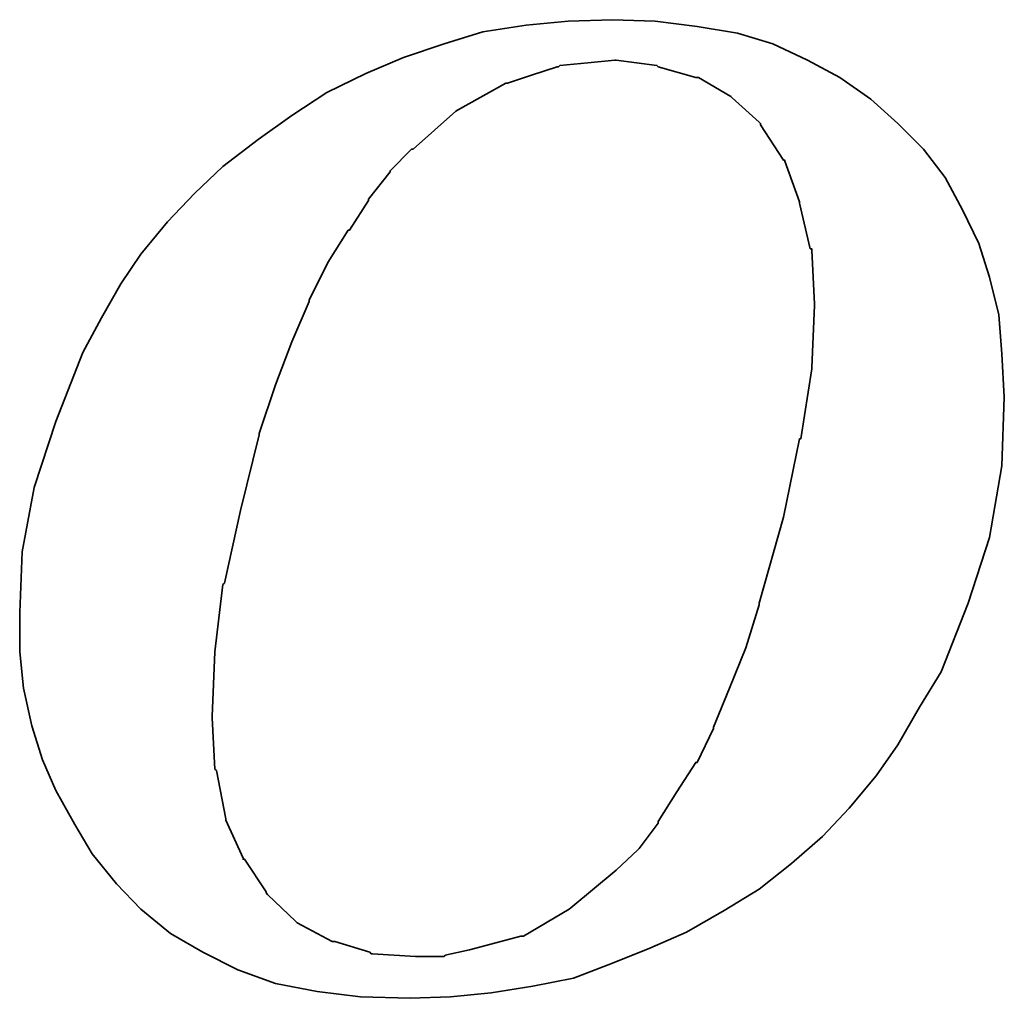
# Model space of a CAD drawing. Header units: millimetres. Extents: x -115 to 753, y -125 to 121.
# Tile 42 of 96: x 264.07 to 267.64, y 5.28 to 8.82. Entities that reach past the tile are written whole.
import ezdxf

# ---------------------------------------------------------------- set-up
doc = ezdxf.new("R2010")
doc.units = ezdxf.units.MM
doc.layers.add('DIM', color=4, linetype='Continuous')
doc.layers.add('layer 1', color=7, linetype='Continuous')

# ---------------------------------------------------------------- blocks, each defined once
blk = doc.blocks.new('TBI MOTION logo(完整正式版)')
at = {"layer": 'layer 1', "color": 22, "lineweight": 35}
for points, knots in [([(35.79625, -6.98375), (35.79625, -6.98375), (36.23125, -7.43875), (36.23125, -7.43875), (36.23125, -7.43875), (36.23125, -7.43875), (36.75625, -7.87125), (36.75625, -7.87125), (36.75625, -7.87125), (36.75625, -7.87125), (37.33125, -8.20375), (37.33125, -8.20375), (37.33125, -8.20375), (37.33125, -8.20375), (37.95625, -8.51875), (37.95625, -8.51875), (37.95625, -8.51875), (37.95625, -8.51875), (38.62625, -8.75875), (38.62625, -8.75875), (38.62625, -8.75875), (38.62625, -8.75875), (39.37125, -8.90375), (39.37125, -8.90375), (39.37125, -8.90375), (39.37125, -8.90375), (40.14125, -8.99875), (40.14125, -8.99875), (40.14125, -8.99875), (40.14125, -8.99875), (41.02625, -9.02375), (41.02625, -9.02375), (41.02625, -9.02375), (41.02625, -9.02375), (41.74625, -8.99875), (41.74625, -8.99875), (41.74625, -8.99875), (41.74625, -8.99875), (42.46625, -8.92375), (42.46625, -8.92375), (42.46625, -8.92375), (42.46625, -8.92375), (43.21125, -8.80625), (43.21125, -8.80625), (43.21125, -8.80625), (43.21125, -8.80625), (43.93125, -8.66375), (43.93125, -8.66375), (43.93125, -8.66375), (43.93125, -8.66375), (44.62625, -8.39875), (44.62625, -8.39875), (44.62625, -8.39875), (44.62625, -8.39875), (45.29625, -8.13375), (45.29625, -8.13375), (45.29625, -8.13375), (45.29625, -8.13375), (45.94625, -7.84375), (45.94625, -7.84375), (45.94625, -7.84375), (45.94625, -7.84375), (46.61625, -7.46375), (46.61625, -7.46375), (46.61625, -7.46375), (46.61625, -7.46375), (47.24125, -7.07875), (47.24125, -7.07875), (47.24125, -7.07875), (47.24125, -7.07875), (47.81625, -6.62375), (47.81625, -6.62375), (47.81625, -6.62375), (47.81625, -6.62375), (48.36875, -6.14375), (48.36875, -6.14375), (48.36875, -6.14375), (48.36875, -6.14375), (48.84625, -5.64125), (48.84625, -5.64125), (48.84625, -5.64125), (48.84625, -5.64125), (49.32625, -5.06375), (49.32625, -5.06375), (49.32625, -5.06375), (49.32625, -5.06375), (49.71125, -4.51374), (49.71125, -4.51374), (49.71125, -4.51374), (49.71125, -4.51374), (50.09625, -3.83874), (50.09625, -3.83874), (50.09625, -3.83874), (50.09625, -3.83874), (50.48125, -3.21374), (50.48125, -3.21374), (50.48125, -3.21374), (50.48125, -3.21374), (50.96125, -1.99125), (50.96125, -1.99125), (50.96125, -1.99125), (50.96125, -1.99125), (51.34375, -0.81875), (51.34375, -0.81875), (51.34375, -0.81875), (51.34375, -0.81875), (51.56125, 0.45624), (51.56125, 0.45624), (51.56125, 0.45624), (51.56125, 0.45624), (51.60625, 1.67624), (51.60625, 1.67624), (51.60625, 1.67624), (51.60625, 1.67624), (51.56125, 2.44625), (51.56125, 2.44625), (51.56125, 2.44625), (51.56125, 2.44625), (51.51125, 3.14125), (51.51125, 3.14125), (51.51125, 3.14125), (51.51125, 3.14125), (51.34375, 3.81125), (51.34375, 3.81125), (51.34375, 3.81125), (51.34375, 3.81125), (51.15125, 4.41125), (51.15125, 4.41125), (51.15125, 4.41125), (51.15125, 4.41125), (50.86125, 5.01125), (50.86125, 5.01125), (50.86125, 5.01125), (50.86125, 5.01125), (50.55125, 5.58875), (50.55125, 5.58875), (50.55125, 5.58875), (50.55125, 5.58875), (50.16625, 6.09125), (50.16625, 6.09125), (50.16625, 6.09125), (50.16625, 6.09125), (49.71125, 6.54875), (49.71125, 6.54875), (49.71125, 6.54875), (49.71125, 6.54875), (49.23125, 6.98125), (49.23125, 6.98125), (49.23125, 6.98125), (49.23125, 6.98125), (48.67875, 7.36625), (48.67875, 7.36625), (48.67875, 7.36625), (48.67875, 7.36625), (48.10375, 7.67625), (48.10375, 7.67625), (48.10375, 7.67625), (48.10375, 7.67625), (47.48125, 7.96375), (47.48125, 7.96375), (47.48125, 7.96375), (47.48125, 7.96375), (46.85625, 8.15625), (46.85625, 8.15625), (46.85625, 8.15625), (46.85625, 8.15625), (46.13625, 8.27624), (46.13625, 8.27624), (46.13625, 8.27624), (46.13625, 8.27624), (45.39125, 8.37125), (45.39125, 8.37125), (45.39125, 8.37125), (45.39125, 8.37125), (44.62625, 8.39624), (44.62625, 8.39624), (44.62625, 8.39624), (44.62625, 8.39624), (43.83625, 8.37125), (43.83625, 8.37125), (43.83625, 8.37125), (43.83625, 8.37125), (43.09125, 8.30125), (43.09125, 8.30125), (43.09125, 8.30125), (43.09125, 8.30125), (42.32125, 8.18125), (42.32125, 8.18125), (42.32125, 8.18125), (42.32125, 8.18125), (41.62875, 7.96375), (41.62875, 7.96375), (41.62875, 7.96375), (41.62875, 7.96375), (40.90625, 7.72625), (40.90625, 7.72625), (40.90625, 7.72625), (40.90625, 7.72625), (40.23624, 7.43625), (40.23624, 7.43625), (40.23624, 7.43625), (40.23624, 7.43625), (39.54124, 7.10125), (39.54124, 7.10125), (39.54124, 7.10125), (39.54124, 7.10125), (38.91625, 6.69125), (38.91625, 6.69125), (38.91625, 6.69125), (38.91625, 6.69125), (38.31625, 6.26125), (38.31625, 6.26125), (38.31625, 6.26125), (38.31625, 6.26125), (37.69125, 5.78125), (37.69125, 5.78125), (37.69125, 5.78125), (37.69125, 5.78125), (37.18625, 5.30125), (37.18625, 5.30125), (37.18625, 5.30125), (37.18625, 5.30125), (36.70625, 4.79624), (36.70625, 4.79624), (36.70625, 4.79624), (36.70625, 4.79624), (36.23125, 4.22125), (36.23125, 4.22125), (36.23125, 4.22125), (36.23125, 4.22125), (35.87124, 3.69375), (35.87124, 3.69375), (35.87124, 3.69375), (35.87124, 3.69375), (35.53125, 3.09125), (35.53125, 3.09125), (35.53125, 3.09125), (35.53125, 3.09125), (35.19875, 2.47125), (35.19875, 2.47125), (35.19875, 2.47125), (35.19875, 2.47125), (34.71625, 1.24625), (34.71625, 1.24625), (34.71625, 1.24625), (34.71625, 1.24625), (34.33125, 0.06874), (34.33125, 0.06874), (34.33125, 0.06874), (34.33125, 0.06874), (34.11625, -1.07875), (34.11625, -1.07875), (34.11625, -1.07875), (34.11625, -1.07875), (34.07125, -2.15875), (34.07125, -2.15875), (34.07125, -2.15875), (34.07125, -2.15875), (34.07125, -2.85375), (34.07125, -2.85375), (34.07125, -2.85375), (34.07125, -2.85375), (34.14125, -3.50375), (34.14125, -3.50375), (34.14125, -3.50375), (34.14125, -3.50375), (34.28625, -4.17375), (34.28625, -4.17375), (34.28625, -4.17375), (34.28625, -4.17375), (34.47625, -4.77624), (34.47625, -4.77624), (34.47625, -4.77624), (34.47625, -4.77624), (34.71625, -5.32625), (34.71625, -5.32625), (34.71625, -5.32625), (34.71625, -5.32625), (35.05375, -5.92875), (35.05375, -5.92875), (35.05375, -5.92875), (35.05375, -5.92875), (35.36375, -6.45375), (35.36375, -6.45375), (35.36375, -6.45375), (35.36375, -6.45375), (35.79625, -6.98375), (35.79625, -6.98375)], [0, 0, 0, 0, 0.01388889, 0.01388889, 0.01388889, 0.01388889, 0.02777778, 0.02777778, 0.02777778, 0.02777778, 0.04166667, 0.04166667, 0.04166667, 0.04166667, 0.05555556, 0.05555556, 0.05555556, 0.05555556, 0.06944444, 0.06944444, 0.06944444, 0.06944444, 0.08333333, 0.08333333, 0.08333333, 0.08333333, 0.09722222, 0.09722222, 0.09722222, 0.09722222, 0.11111111, 0.11111111, 0.11111111, 0.11111111, 0.125, 0.125, 0.125, 0.125, 0.13888889, 0.13888889, 0.13888889, 0.13888889, 0.15277778, 0.15277778, 0.15277778, 0.15277778, 0.16666667, 0.16666667, 0.16666667, 0.16666667, 0.18055556, 0.18055556, 0.18055556, 0.18055556, 0.19444444, 0.19444444, 0.19444444, 0.19444444, 0.20833333, 0.20833333, 0.20833333, 0.20833333, 0.22222222, 0.22222222, 0.22222222, 0.22222222, 0.23611111, 0.23611111, 0.23611111, 0.23611111, 0.25, 0.25, 0.25, 0.25, 0.26388889, 0.26388889, 0.26388889, 0.26388889, 0.27777778, 0.27777778, 0.27777778, 0.27777778, 0.29166667, 0.29166667, 0.29166667, 0.29166667, 0.30555556, 0.30555556, 0.30555556, 0.30555556, 0.31944444, 0.31944444, 0.31944444, 0.31944444, 0.33333333, 0.33333333, 0.33333333, 0.33333333, 0.34722222, 0.34722222, 0.34722222, 0.34722222, 0.36111111, 0.36111111, 0.36111111, 0.36111111, 0.375, 0.375, 0.375, 0.375, 0.38888889, 0.38888889, 0.38888889, 0.38888889, 0.40277778, 0.40277778, 0.40277778, 0.40277778, 0.41666667, 0.41666667, 0.41666667, 0.41666667, 0.43055556, 0.43055556, 0.43055556, 0.43055556, 0.44444444, 0.44444444, 0.44444444, 0.44444444, 0.45833333, 0.45833333, 0.45833333, 0.45833333, 0.47222222, 0.47222222, 0.47222222, 0.47222222, 0.48611111, 0.48611111, 0.48611111, 0.48611111, 0.5, 0.5, 0.5, 0.5, 0.51388889, 0.51388889, 0.51388889, 0.51388889, 0.52777778, 0.52777778, 0.52777778, 0.52777778, 0.54166667, 0.54166667, 0.54166667, 0.54166667, 0.55555556, 0.55555556, 0.55555556, 0.55555556, 0.56944444, 0.56944444, 0.56944444, 0.56944444, 0.58333333, 0.58333333, 0.58333333, 0.58333333, 0.59722222, 0.59722222, 0.59722222, 0.59722222, 0.61111111, 0.61111111, 0.61111111, 0.61111111, 0.625, 0.625, 0.625, 0.625, 0.63888889, 0.63888889, 0.63888889, 0.63888889, 0.65277778, 0.65277778, 0.65277778, 0.65277778, 0.66666667, 0.66666667, 0.66666667, 0.66666667, 0.68055556, 0.68055556, 0.68055556, 0.68055556, 0.69444444, 0.69444444, 0.69444444, 0.69444444, 0.70833333, 0.70833333, 0.70833333, 0.70833333, 0.72222222, 0.72222222, 0.72222222, 0.72222222, 0.73611111, 0.73611111, 0.73611111, 0.73611111, 0.75, 0.75, 0.75, 0.75, 0.76388889, 0.76388889, 0.76388889, 0.76388889, 0.77777778, 0.77777778, 0.77777778, 0.77777778, 0.79166667, 0.79166667, 0.79166667, 0.79166667, 0.80555556, 0.80555556, 0.80555556, 0.80555556, 0.81944444, 0.81944444, 0.81944444, 0.81944444, 0.83333333, 0.83333333, 0.83333333, 0.83333333, 0.84722222, 0.84722222, 0.84722222, 0.84722222, 0.86111111, 0.86111111, 0.86111111, 0.86111111, 0.875, 0.875, 0.875, 0.875, 0.88888889, 0.88888889, 0.88888889, 0.88888889, 0.90277778, 0.90277778, 0.90277778, 0.90277778, 0.91666667, 0.91666667, 0.91666667, 0.91666667, 0.93055556, 0.93055556, 0.93055556, 0.93055556, 0.94444444, 0.94444444, 0.94444444, 0.94444444, 0.95833333, 0.95833333, 0.95833333, 0.95833333, 0.97222222, 0.97222222, 0.97222222, 0.97222222, 0.98611111, 0.98611111, 0.98611111, 0.98611111, 1, 1, 1, 1]), ([(38.33875, 1.03124), (38.33875, 1.03124), (38.62625, 1.89625), (38.62625, 1.89625), (38.62625, 1.89625), (38.62625, 1.89625), (38.91625, 2.66375), (38.91625, 2.66375), (38.91625, 2.66375), (38.91625, 2.66375), (39.22625, 3.38125), (39.22625, 3.38125), (39.22625, 3.38125), (39.22625, 3.38125), (39.22625, 3.40624), (39.22625, 3.40624), (39.22625, 3.40624), (39.22625, 3.40624), (39.56124, 4.07624), (39.56124, 4.07624), (39.56124, 4.07624), (39.56124, 4.07624), (39.92125, 4.65125), (39.92125, 4.65125), (39.92125, 4.65125), (39.92125, 4.65125), (39.94625, 4.65125), (39.94625, 4.65125), (39.94625, 4.65125), (39.94625, 4.65125), (40.28125, 5.17875), (40.28125, 5.17875), (40.28125, 5.17875), (40.28125, 5.17875), (40.28125, 5.20375), (40.28125, 5.20375), (40.28125, 5.20375), (40.28125, 5.20375), (40.66875, 5.68625), (40.66875, 5.68625), (40.66875, 5.68625), (40.66875, 5.68625), (40.66875, 5.70625), (40.66875, 5.70625), (40.66875, 5.70625), (40.66875, 5.70625), (41.05124, 6.09125), (41.05124, 6.09125), (41.05124, 6.09125), (41.05124, 6.09125), (41.07625, 6.09125), (41.07625, 6.09125), (41.07625, 6.09125), (41.07625, 6.09125), (41.84125, 6.76625), (41.84125, 6.76625), (41.84125, 6.76625), (41.84125, 6.76625), (41.86625, 6.78625), (41.86625, 6.78625), (41.86625, 6.78625), (41.86625, 6.78625), (42.73125, 7.26624), (42.73125, 7.26624), (42.73125, 7.26624), (42.73125, 7.26624), (42.75625, 7.26624), (42.75625, 7.26624), (42.75625, 7.26624), (42.75625, 7.26624), (43.18625, 7.41125), (43.18625, 7.41125), (43.18625, 7.41125), (43.18625, 7.41125), (43.64125, 7.55625), (43.64125, 7.55625), (43.64125, 7.55625), (43.64125, 7.55625), (43.66625, 7.55625), (43.66625, 7.55625), (43.66625, 7.55625), (43.66625, 7.55625), (43.69125, 7.58124), (43.69125, 7.58124), (43.69125, 7.58124), (43.69125, 7.58124), (44.19125, 7.62625), (44.19125, 7.62625), (44.19125, 7.62625), (44.19125, 7.62625), (44.67125, 7.67625), (44.67125, 7.67625), (44.67125, 7.67625), (44.67125, 7.67625), (44.69625, 7.67625), (44.69625, 7.67625), (44.69625, 7.67625), (44.69625, 7.67625), (45.41875, 7.58124), (45.41875, 7.58124), (45.41875, 7.58124), (45.41875, 7.58124), (45.44125, 7.55625), (45.44125, 7.55625), (45.44125, 7.55625), (45.44125, 7.55625), (46.11125, 7.36625), (46.11125, 7.36625), (46.11125, 7.36625), (46.11125, 7.36625), (46.13625, 7.36625), (46.13625, 7.36625), (46.13625, 7.36625), (46.13625, 7.36625), (46.15875, 7.36625), (46.15875, 7.36625), (46.15875, 7.36625), (46.15875, 7.36625), (46.73625, 7.02624), (46.73625, 7.02624), (46.73625, 7.02624), (46.73625, 7.02624), (46.76125, 7.00624), (46.76125, 7.00624), (46.76125, 7.00624), (46.76125, 7.00624), (47.24125, 6.57124), (47.24125, 6.57124), (47.24125, 6.57124), (47.24125, 6.57124), (47.26625, 6.54875), (47.26625, 6.54875), (47.26625, 6.54875), (47.26625, 6.54875), (47.26625, 6.52375), (47.26625, 6.52375), (47.26625, 6.52375), (47.26625, 6.52375), (47.67375, 5.89875), (47.67375, 5.89875), (47.67375, 5.89875), (47.67375, 5.89875), (47.69625, 5.89875), (47.69625, 5.89875), (47.69625, 5.89875), (47.69625, 5.89875), (47.69625, 5.87625), (47.69625, 5.87625), (47.69625, 5.87625), (47.69625, 5.87625), (47.96125, 5.15625), (47.96125, 5.15625), (47.96125, 5.15625), (47.96125, 5.15625), (47.96125, 5.13125), (47.96125, 5.13125), (47.96125, 5.13125), (47.96125, 5.13125), (48.15125, 4.31875), (48.15125, 4.31875), (48.15125, 4.31875), (48.15125, 4.31875), (48.17625, 4.31875), (48.17625, 4.31875), (48.17625, 4.31875), (48.17625, 4.31875), (48.17625, 4.29125), (48.17625, 4.29125), (48.17625, 4.29125), (48.17625, 4.29125), (48.22625, 3.33125), (48.22625, 3.33125), (48.22625, 3.33125), (48.22625, 3.33125), (48.22625, 3.30875), (48.22625, 3.30875), (48.22625, 3.30875), (48.22625, 3.30875), (48.17625, 2.20624), (48.17625, 2.20624), (48.17625, 2.20624), (48.17625, 2.20624), (48.17625, 2.18124), (48.17625, 2.18124), (48.17625, 2.18124), (48.17625, 2.18124), (47.98375, 0.93624), (47.98375, 0.93624), (47.98375, 0.93624), (47.98375, 0.93624), (47.96125, 0.93624), (47.96125, 0.93624), (47.96125, 0.93624), (47.96125, 0.93624), (47.67375, -0.45874), (47.67375, -0.45874), (47.67375, -0.45874), (47.67375, -0.45874), (47.24125, -1.99125), (47.24125, -1.99125), (47.24125, -1.99125), (47.24125, -1.99125), (47.24125, -2.01874), (47.24125, -2.01874), (47.24125, -2.01874), (47.24125, -2.01874), (47.00125, -2.78375), (47.00125, -2.78375), (47.00125, -2.78375), (47.00125, -2.78375), (46.71125, -3.50375), (46.71125, -3.50375), (46.71125, -3.50375), (46.71125, -3.50375), (46.42625, -4.19875), (46.42625, -4.19875), (46.42625, -4.19875), (46.42625, -4.19875), (46.42625, -4.22375), (46.42625, -4.22375), (46.42625, -4.22375), (46.42625, -4.22375), (46.13625, -4.82374), (46.13625, -4.82374), (46.13625, -4.82374), (46.13625, -4.82374), (46.11125, -4.82374), (46.11125, -4.82374), (46.11125, -4.82374), (46.11125, -4.82374), (45.77625, -5.35125), (45.77625, -5.35125), (45.77625, -5.35125), (45.77625, -5.35125), (45.44125, -5.87875), (45.44125, -5.87875), (45.44125, -5.87875), (45.44125, -5.87875), (45.44125, -5.90375), (45.44125, -5.90375), (45.44125, -5.90375), (45.44125, -5.90375), (45.10625, -6.35875), (45.10625, -6.35875), (45.10625, -6.35875), (45.10625, -6.35875), (45.08125, -6.38375), (45.08125, -6.38375), (45.08125, -6.38375), (45.08125, -6.38375), (44.69625, -6.74375), (44.69625, -6.74375), (44.69625, -6.74375), (44.69625, -6.74375), (43.88375, -7.41625), (43.88375, -7.41625), (43.88375, -7.41625), (43.88375, -7.41625), (43.85625, -7.43875), (43.85625, -7.43875), (43.85625, -7.43875), (43.85625, -7.43875), (43.04125, -7.91875), (43.04125, -7.91875), (43.04125, -7.91875), (43.04125, -7.91875), (43.01625, -7.91875), (43.01625, -7.91875), (43.01625, -7.91875), (43.01625, -7.91875), (42.99625, -7.91875), (42.99625, -7.91875), (42.99625, -7.91875), (42.99625, -7.91875), (42.08125, -8.15875), (42.08125, -8.15875), (42.08125, -8.15875), (42.08125, -8.15875), (41.65125, -8.25625), (41.65125, -8.25625), (41.65125, -8.25625), (41.65125, -8.25625), (41.62875, -8.27875), (41.62875, -8.27875), (41.62875, -8.27875), (41.62875, -8.27875), (41.60125, -8.27875), (41.60125, -8.27875), (41.60125, -8.27875), (41.60125, -8.27875), (41.12125, -8.27875), (41.12125, -8.27875), (41.12125, -8.27875), (41.12125, -8.27875), (40.35624, -8.23125), (40.35624, -8.23125), (40.35624, -8.23125), (40.35624, -8.23125), (40.33125, -8.23125), (40.33125, -8.23125), (40.33125, -8.23125), (40.33125, -8.23125), (40.30625, -8.20375), (40.30625, -8.20375), (40.30625, -8.20375), (40.30625, -8.20375), (39.68375, -8.01375), (39.68375, -8.01375), (39.68375, -8.01375), (39.68375, -8.01375), (39.66124, -8.01375), (39.66124, -8.01375), (39.66124, -8.01375), (39.66124, -8.01375), (39.63625, -8.01375), (39.63625, -8.01375), (39.63625, -8.01375), (39.63625, -8.01375), (39.01125, -7.67875), (39.01125, -7.67875), (39.01125, -7.67875), (39.01125, -7.67875), (38.98875, -7.65375), (38.98875, -7.65375), (38.98875, -7.65375), (38.98875, -7.65375), (38.48625, -7.17375), (38.48625, -7.17375), (38.48625, -7.17375), (38.48625, -7.17375), (38.45875, -7.14875), (38.45875, -7.14875), (38.45875, -7.14875), (38.45875, -7.14875), (38.45875, -7.12875), (38.45875, -7.12875), (38.45875, -7.12875), (38.45875, -7.12875), (38.07625, -6.54875), (38.07625, -6.54875), (38.07625, -6.54875), (38.07625, -6.54875), (38.05125, -6.54875), (38.05125, -6.54875), (38.05125, -6.54875), (38.05125, -6.54875), (38.05125, -6.52875), (38.05125, -6.52875), (38.05125, -6.52875), (38.05125, -6.52875), (37.74125, -5.85375), (37.74125, -5.85375), (37.74125, -5.85375), (37.74125, -5.85375), (37.74125, -5.82875), (37.74125, -5.82875), (37.74125, -5.82875), (37.74125, -5.82875), (37.57375, -4.96875), (37.57375, -4.96875), (37.57375, -4.96875), (37.57375, -4.96875), (37.54625, -4.94375), (37.54625, -4.94375), (37.54625, -4.94375), (37.54625, -4.94375), (37.50125, -4.03375), (37.50125, -4.03375), (37.50125, -4.03375), (37.50125, -4.03375), (37.50125, -4.00875), (37.50125, -4.00875), (37.50125, -4.00875), (37.50125, -4.00875), (37.54625, -2.85375), (37.54625, -2.85375), (37.54625, -2.85375), (37.54625, -2.85375), (37.69125, -1.65875), (37.69125, -1.65875), (37.69125, -1.65875), (37.69125, -1.65875), (37.71624, -1.63375), (37.71624, -1.63375), (37.71624, -1.63375), (37.71624, -1.63375), (38.00375, -0.33875), (38.00375, -0.33875), (38.00375, -0.33875), (38.00375, -0.33875), (38.33875, 1.00624), (38.33875, 1.00624), (38.33875, 1.00624), (38.33875, 1.00624), (38.33875, 1.03124), (38.33875, 1.03124)], [0, 0, 0, 0, 0.01010101, 0.01010101, 0.01010101, 0.01010101, 0.02020202, 0.02020202, 0.02020202, 0.02020202, 0.03030303, 0.03030303, 0.03030303, 0.03030303, 0.04040404, 0.04040404, 0.04040404, 0.04040404, 0.05050505, 0.05050505, 0.05050505, 0.05050505, 0.06060606, 0.06060606, 0.06060606, 0.06060606, 0.07070707, 0.07070707, 0.07070707, 0.07070707, 0.08080808, 0.08080808, 0.08080808, 0.08080808, 0.09090909, 0.09090909, 0.09090909, 0.09090909, 0.1010101, 0.1010101, 0.1010101, 0.1010101, 0.11111111, 0.11111111, 0.11111111, 0.11111111, 0.12121212, 0.12121212, 0.12121212, 0.12121212, 0.13131313, 0.13131313, 0.13131313, 0.13131313, 0.14141414, 0.14141414, 0.14141414, 0.14141414, 0.15151515, 0.15151515, 0.15151515, 0.15151515, 0.16161616, 0.16161616, 0.16161616, 0.16161616, 0.17171717, 0.17171717, 0.17171717, 0.17171717, 0.18181818, 0.18181818, 0.18181818, 0.18181818, 0.19191919, 0.19191919, 0.19191919, 0.19191919, 0.2020202, 0.2020202, 0.2020202, 0.2020202, 0.21212121, 0.21212121, 0.21212121, 0.21212121, 0.22222222, 0.22222222, 0.22222222, 0.22222222, 0.23232323, 0.23232323, 0.23232323, 0.23232323, 0.24242424, 0.24242424, 0.24242424, 0.24242424, 0.25252525, 0.25252525, 0.25252525, 0.25252525, 0.26262626, 0.26262626, 0.26262626, 0.26262626, 0.27272727, 0.27272727, 0.27272727, 0.27272727, 0.28282828, 0.28282828, 0.28282828, 0.28282828, 0.29292929, 0.29292929, 0.29292929, 0.29292929, 0.3030303, 0.3030303, 0.3030303, 0.3030303, 0.31313131, 0.31313131, 0.31313131, 0.31313131, 0.32323232, 0.32323232, 0.32323232, 0.32323232, 0.33333333, 0.33333333, 0.33333333, 0.33333333, 0.34343434, 0.34343434, 0.34343434, 0.34343434, 0.35353535, 0.35353535, 0.35353535, 0.35353535, 0.36363636, 0.36363636, 0.36363636, 0.36363636, 0.37373737, 0.37373737, 0.37373737, 0.37373737, 0.38383838, 0.38383838, 0.38383838, 0.38383838, 0.39393939, 0.39393939, 0.39393939, 0.39393939, 0.4040404, 0.4040404, 0.4040404, 0.4040404, 0.41414141, 0.41414141, 0.41414141, 0.41414141, 0.42424242, 0.42424242, 0.42424242, 0.42424242, 0.43434343, 0.43434343, 0.43434343, 0.43434343, 0.44444444, 0.44444444, 0.44444444, 0.44444444, 0.45454545, 0.45454545, 0.45454545, 0.45454545, 0.46464646, 0.46464646, 0.46464646, 0.46464646, 0.47474747, 0.47474747, 0.47474747, 0.47474747, 0.48484848, 0.48484848, 0.48484848, 0.48484848, 0.49494949, 0.49494949, 0.49494949, 0.49494949, 0.50505051, 0.50505051, 0.50505051, 0.50505051, 0.51515152, 0.51515152, 0.51515152, 0.51515152, 0.52525253, 0.52525253, 0.52525253, 0.52525253, 0.53535354, 0.53535354, 0.53535354, 0.53535354, 0.54545455, 0.54545455, 0.54545455, 0.54545455, 0.55555556, 0.55555556, 0.55555556, 0.55555556, 0.56565657, 0.56565657, 0.56565657, 0.56565657, 0.57575758, 0.57575758, 0.57575758, 0.57575758, 0.58585859, 0.58585859, 0.58585859, 0.58585859, 0.5959596, 0.5959596, 0.5959596, 0.5959596, 0.60606061, 0.60606061, 0.60606061, 0.60606061, 0.61616162, 0.61616162, 0.61616162, 0.61616162, 0.62626263, 0.62626263, 0.62626263, 0.62626263, 0.63636364, 0.63636364, 0.63636364, 0.63636364, 0.64646465, 0.64646465, 0.64646465, 0.64646465, 0.65656566, 0.65656566, 0.65656566, 0.65656566, 0.66666667, 0.66666667, 0.66666667, 0.66666667, 0.67676768, 0.67676768, 0.67676768, 0.67676768, 0.68686869, 0.68686869, 0.68686869, 0.68686869, 0.6969697, 0.6969697, 0.6969697, 0.6969697, 0.70707071, 0.70707071, 0.70707071, 0.70707071, 0.71717172, 0.71717172, 0.71717172, 0.71717172, 0.72727273, 0.72727273, 0.72727273, 0.72727273, 0.73737374, 0.73737374, 0.73737374, 0.73737374, 0.74747475, 0.74747475, 0.74747475, 0.74747475, 0.75757576, 0.75757576, 0.75757576, 0.75757576, 0.76767677, 0.76767677, 0.76767677, 0.76767677, 0.77777778, 0.77777778, 0.77777778, 0.77777778, 0.78787879, 0.78787879, 0.78787879, 0.78787879, 0.7979798, 0.7979798, 0.7979798, 0.7979798, 0.80808081, 0.80808081, 0.80808081, 0.80808081, 0.81818182, 0.81818182, 0.81818182, 0.81818182, 0.82828283, 0.82828283, 0.82828283, 0.82828283, 0.83838384, 0.83838384, 0.83838384, 0.83838384, 0.84848485, 0.84848485, 0.84848485, 0.84848485, 0.85858586, 0.85858586, 0.85858586, 0.85858586, 0.86868687, 0.86868687, 0.86868687, 0.86868687, 0.87878788, 0.87878788, 0.87878788, 0.87878788, 0.88888889, 0.88888889, 0.88888889, 0.88888889, 0.8989899, 0.8989899, 0.8989899, 0.8989899, 0.90909091, 0.90909091, 0.90909091, 0.90909091, 0.91919192, 0.91919192, 0.91919192, 0.91919192, 0.92929293, 0.92929293, 0.92929293, 0.92929293, 0.93939394, 0.93939394, 0.93939394, 0.93939394, 0.94949495, 0.94949495, 0.94949495, 0.94949495, 0.95959596, 0.95959596, 0.95959596, 0.95959596, 0.96969697, 0.96969697, 0.96969697, 0.96969697, 0.97979798, 0.97979798, 0.97979798, 0.97979798, 0.98989899, 0.98989899, 0.98989899, 0.98989899, 1, 1, 1, 1])]:
    blk.add_open_spline(points, degree=3, knots=knots, dxfattribs=at)

msp = doc.modelspace()

# ---------------------------------------------------------------- block references
at = {"layer": 'DIM', "color": 7, "xscale": 0.2032335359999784, "yscale": 0.2032335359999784, "zscale": 0.2032335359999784}
msp.add_blockref('TBI MOTION logo(完整正式版)', (257.149, 7.109), dxfattribs=at)

doc.saveas('drawing.dxf')
